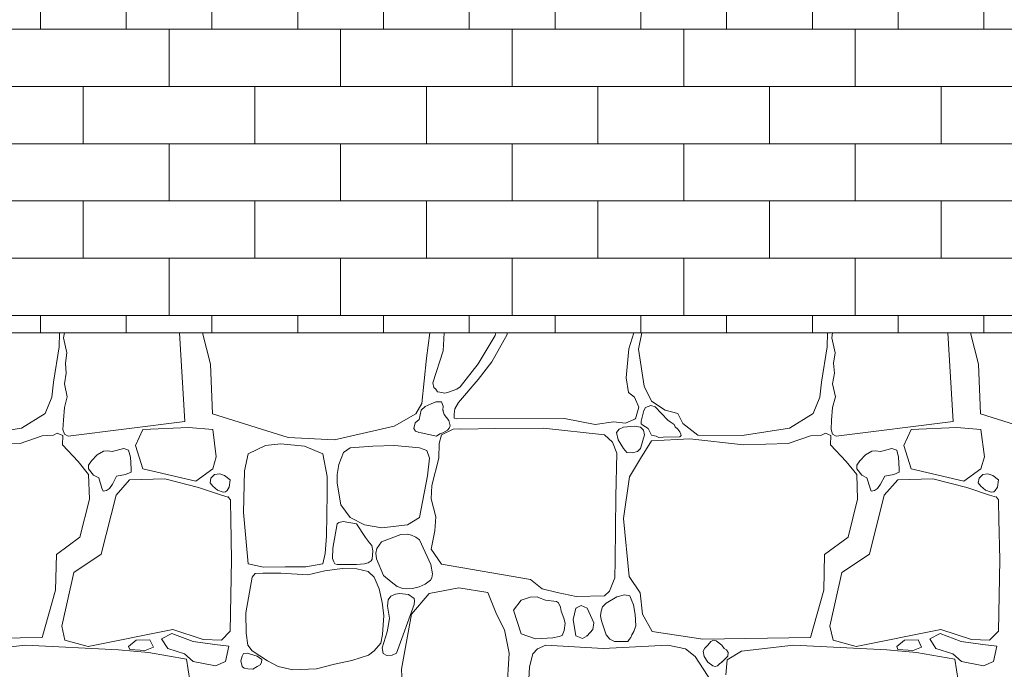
# Model space of a CAD drawing. Header units: millimetres. Extents: x 16408 to 141596, y -21057 to 26364.
# Tile 103 of 115: x 60994 to 62148, y -3124 to -2363. Entities that reach past the tile are written whole.
import ezdxf

# ---------------------------------------------------------------- set-up
doc = ezdxf.new("R2010")
doc.units = ezdxf.units.MM
doc.header["$MEASUREMENT"] = 0
doc.linetypes.add('Wipeout_Contour', pattern=[1000, 0, -1000])
doc.layers.add('0_Nr_pióra__101', color=7, linetype='Continuous', lineweight=5, true_color=0xb2b2b2)
doc.layers.add('_elementy3d_Nr_pióra__101', color=7, linetype='Continuous', lineweight=5, true_color=0xb2b2b2)
doc.layers.add('_elementy3d', color=7, linetype='Continuous')

# ---------------------------------------------------------------- blocks, each defined once
blk = doc.blocks.new('*X6')
at = {"layer": '_elementy3d_Nr_pióra__101', "color": 253, "linetype": 'Continuous', "lineweight": 5, "true_color": 0xb2b2b2}
for p, q in [((61040.3, -2746.5), (61040.7, -2730)), ((61046.5, -2730), (61045.6, -2735.7)), ((61187.8, -2833.7), (61181.5, -2730)), ((61217.7, -2766.7), (61208.3, -2730)), ((61474.9, -2730), (61470.9, -2759.6)), ((61491.4, -2730), (61490.2, -2751.2)), ((61531.3, -2766.1), (61551.4, -2733.1)), ((61565.3, -2732.1), (61547.2, -2763.8)), ((61551.4, -2733.1), (61552.1, -2730)), ((61565.4, -2730), (61565.3, -2732.1)), ((61707.7, -2748.7), (61713.8, -2730)), ((61723.2, -2730), (61719.1, -2749.2)), ((61940.3, -2746.5), (61940.7, -2730)), ((61946.5, -2730), (61945.6, -2735.7)), ((62087.8, -2833.7), (62081.5, -2730)), ((62117.7, -2766.7), (62108.3, -2730)), ((61045.6, -2735.7), (61049.6, -2753.2)), ((61945.6, -2735.7), (61949.6, -2753.2)), ((61033.8, -2787.9), (61040.3, -2746.5)), ((61049.6, -2753.2), (61047.7, -2765.4)), ((61490.2, -2751.2), (61478.2, -2788.6)), ((61704.7, -2782.7), (61707.7, -2748.7)), ((61719.1, -2749.2), (61726, -2792.6)), ((61933.8, -2787.9), (61940.3, -2746.5)), ((61949.6, -2753.2), (61947.7, -2765.4)), ((61047.7, -2765.4), (61048.8, -2777.2)), ((61220, -2824.8), (61217.7, -2766.7)), ((61470.9, -2759.6), (61465.2, -2812.6)), ((61510.3, -2793.1), (61531.3, -2766.1)), ((61547.2, -2763.8), (61531.3, -2784.7)), ((61947.7, -2765.4), (61948.8, -2777.2)), ((62120, -2824.8), (62117.7, -2766.7)), ((61048.8, -2777.2), (61046.6, -2789.7)), ((61948.8, -2777.2), (61946.6, -2789.7)), ((61031.8, -2805.2), (61033.8, -2787.9)), ((61046.6, -2789.7), (61050, -2804.9)), ((61478.2, -2788.6), (61479.5, -2793.9)), ((61531.3, -2784.7), (61508.3, -2811.4)), ((61707.4, -2800), (61704.7, -2782.7)), ((61931.8, -2805.2), (61933.8, -2787.9)), ((61946.6, -2789.7), (61950, -2804.9)), ((61479.5, -2793.9), (61481.6, -2796)), ((61481.6, -2796), (61483.8, -2799)), ((61483.8, -2799), (61486.6, -2799.6)), ((61486.6, -2799.6), (61492.2, -2800.6)), ((61492.2, -2800.6), (61496.7, -2799.3)), ((61496.7, -2799.3), (61506.4, -2795.9)), ((61506.4, -2795.9), (61510.3, -2793.1)), ((61714.4, -2805.5), (61707.4, -2800)), ((61726, -2792.6), (61734.4, -2809.9)), ((61023.9, -2824.5), (61031.8, -2805.2)), ((61050, -2804.9), (61046.5, -2817.3)), ((61465.2, -2812.6), (61458.5, -2825)), ((61476.4, -2813), (61469.3, -2816.2)), ((61481.7, -2810.8), (61476.4, -2813)), ((61488.2, -2810.9), (61481.7, -2810.8)), ((61490.3, -2815.8), (61488.2, -2810.9)), ((61508.3, -2811.4), (61503.9, -2818.9)), ((61719.6, -2816.9), (61714.4, -2805.5)), ((61734.4, -2809.9), (61750.5, -2820.6)), ((61923.9, -2824.5), (61931.8, -2805.2)), ((61950, -2804.9), (61946.5, -2817.3)), ((60996.2, -2841.6), (61023.9, -2824.5)), ((61046.5, -2817.3), (61045.5, -2832.4)), ((61308.9, -2852.7), (61220, -2824.8)), ((61458.5, -2825), (61433, -2839.1)), ((61464.7, -2820.6), (61462.2, -2831.4)), ((61469.3, -2816.2), (61464.7, -2820.6)), ((61490, -2820.6), (61490.3, -2815.8)), ((61491.7, -2825.5), (61490, -2820.6)), ((61496.9, -2832.5), (61491.7, -2825.5)), ((61503.3, -2825.2), (61503.2, -2830.1)), ((61503.9, -2818.9), (61503.3, -2825.2)), ((61715.6, -2830.5), (61719.6, -2816.9)), ((61725.4, -2821.1), (61722.2, -2833.4)), ((61727.6, -2817.4), (61725.4, -2821.1)), ((61733.6, -2815.2), (61727.6, -2817.4)), ((61738.9, -2816.8), (61733.6, -2815.2)), ((61753.4, -2832.1), (61738.9, -2816.8)), ((61750.5, -2820.6), (61765.4, -2824.5)), ((61765.4, -2824.5), (61771.1, -2836.2)), ((61896.2, -2841.6), (61923.9, -2824.5)), ((61946.5, -2817.3), (61945.5, -2832.4)), ((62208.9, -2852.7), (62120, -2824.8)), ((61045.5, -2832.4), (61044.9, -2843)), ((61050.9, -2850.8), (61187.8, -2833.7)), ((61457.5, -2835.2), (61456.1, -2841.9)), ((61462.2, -2831.4), (61457.5, -2835.2)), ((61498.4, -2838.7), (61496.9, -2832.5)), ((61503.2, -2830.1), (61505.8, -2830.5)), ((61505.8, -2830.5), (61632.6, -2830.2)), ((61632.6, -2830.2), (61668.6, -2837.2)), ((61668.6, -2837.2), (61689.9, -2834.2)), ((61689.9, -2834.2), (61704, -2835.7)), ((61704, -2835.7), (61715.6, -2830.5)), ((61722.2, -2833.4), (61722.4, -2836.5)), ((61722.4, -2836.5), (61724.3, -2838.2)), ((61756.5, -2834.4), (61753.4, -2832.1)), ((61760.8, -2837.2), (61756.5, -2834.4)), ((61762.3, -2839.9), (61760.8, -2837.2)), ((61771.1, -2836.2), (61788.7, -2849.8)), ((61945.5, -2832.4), (61944.9, -2843)), ((61950.9, -2850.8), (62087.8, -2833.7)), ((60940.7, -2850.3), (60996.2, -2841.6)), ((61038.2, -2847.4), (61033.8, -2849.7)), ((61044.6, -2850.1), (61038.2, -2847.4)), ((61044.9, -2843), (61046.6, -2848.6)), ((61046.6, -2848.6), (61050.9, -2850.8)), ((61138.6, -2843), (61130, -2862)), ((61192, -2841), (61138.6, -2843)), ((61220.3, -2843), (61192, -2841)), ((61224.4, -2875.2), (61220.3, -2843)), ((61433, -2839.1), (61363.2, -2855.4)), ((61456.1, -2841.9), (61458, -2845)), ((61458, -2845), (61459.3, -2845.5)), ((61459.3, -2845.5), (61462, -2846.8)), ((61462, -2846.8), (61464.7, -2847.1)), ((61464.7, -2847.1), (61482.5, -2851)), ((61482.5, -2851), (61486.4, -2848.1)), ((61486.4, -2848.1), (61490, -2847.1)), ((61502.1, -2842.7), (61488.5, -2849.5)), ((61490, -2847.1), (61495.5, -2844.1)), ((61495.5, -2844.1), (61497.3, -2841.5)), ((61497.3, -2841.5), (61498.4, -2838.7)), ((61509, -2842.3), (61502.1, -2842.7)), ((61512.3, -2842.9), (61509, -2842.3)), ((61550.7, -2841.9), (61512.3, -2842.9)), ((61607.9, -2841.6), (61550.7, -2841.9)), ((61679.2, -2849.5), (61607.9, -2841.6)), ((61696.4, -2842.7), (61693.6, -2846.7)), ((61693.6, -2846.7), (61695.4, -2855.1)), ((61701.5, -2840.6), (61696.4, -2842.7)), ((61714.1, -2839.3), (61701.5, -2840.6)), ((61721.6, -2840.6), (61714.1, -2839.3)), ((61725.2, -2844), (61721.6, -2840.6)), ((61721.6, -2865.4), (61726.1, -2849.4)), ((61724.3, -2838.2), (61730.4, -2841.9)), ((61726.1, -2849.4), (61725.2, -2844)), ((61730.4, -2841.9), (61734.3, -2849.9)), ((61765.4, -2842.6), (61762.3, -2839.9)), ((61767.7, -2845.8), (61765.4, -2842.6)), ((61768.9, -2848.5), (61767.7, -2845.8)), ((61769, -2850.4), (61768.9, -2848.5)), ((61840.7, -2850.3), (61896.2, -2841.6)), ((61938.2, -2847.4), (61933.8, -2849.7)), ((61944.6, -2850.1), (61938.2, -2847.4)), ((61944.9, -2843), (61946.6, -2848.6)), ((61946.6, -2848.6), (61950.9, -2850.8)), ((62038.6, -2843), (62030, -2862)), ((62092, -2841), (62038.6, -2843)), ((62120.3, -2843), (62092, -2841)), ((62124.4, -2875.2), (62120.3, -2843)), ((60994.7, -2859.5), (60942.4, -2861.2)), ((61020.7, -2850.5), (60994.7, -2859.5)), ((61033.8, -2849.7), (61020.7, -2850.5)), ((61044.2, -2861.2), (61044.6, -2850.1)), ((61300.2, -2859.9), (61282, -2862)), ((61328, -2862.7), (61300.2, -2859.9)), ((61363.2, -2855.4), (61308.9, -2852.7)), ((61485.6, -2859.5), (61485.3, -2876.6)), ((61488.5, -2849.5), (61485.6, -2859.5)), ((61688.8, -2858), (61679.2, -2849.5)), ((61693.8, -2871), (61688.8, -2858)), ((61695.4, -2855.1), (61701.5, -2865.4)), ((61734.4, -2856.5), (61721.6, -2877.1)), ((61734.3, -2849.9), (61739.9, -2851.1)), ((61779.5, -2854), (61734.4, -2856.5)), ((61739.9, -2851.1), (61743.2, -2852.4)), ((61743.2, -2852.4), (61748.1, -2852.1)), ((61748.1, -2852.1), (61767.5, -2851.6)), ((61767.5, -2851.6), (61769, -2850.4)), ((61842.4, -2861.2), (61779.5, -2854)), ((61788.7, -2849.8), (61840.7, -2850.3)), ((61894.7, -2859.5), (61842.4, -2861.2)), ((61920.7, -2850.5), (61894.7, -2859.5)), ((61933.8, -2849.7), (61920.7, -2850.5)), ((61944.2, -2861.2), (61944.6, -2850.1)), ((61062.6, -2880.8), (61044.2, -2861.2)), ((61092.4, -2868.4), (61085.1, -2873)), ((61097, -2868.3), (61092.4, -2868.4)), ((61102.7, -2868.9), (61097, -2868.3)), ((61116.1, -2865.4), (61102.7, -2868.9)), ((61121.7, -2867.3), (61116.1, -2865.4)), ((61123.9, -2875.6), (61121.7, -2867.3)), ((61130, -2862), (61138.6, -2889.1)), ((61261.7, -2871.6), (61257.4, -2891.7)), ((61282, -2862), (61261.7, -2871.6)), ((61349.4, -2871.6), (61328, -2862.7)), ((61354.6, -2898.3), (61349.4, -2871.6)), ((61373.7, -2870.3), (61368.2, -2884)), ((61381.2, -2864.5), (61373.7, -2870.3)), ((61408.1, -2862.7), (61381.2, -2864.5)), ((61433.4, -2861.8), (61408.1, -2862.7)), ((61462.6, -2864.5), (61433.4, -2861.8)), ((61471.3, -2867.7), (61462.6, -2864.5)), ((61474.5, -2876.9), (61471.3, -2867.7)), ((61692.5, -2921.5), (61693.8, -2871)), ((61701.5, -2865.4), (61705.5, -2870)), ((61705.5, -2870), (61712, -2870.7)), ((61712, -2870.7), (61718.1, -2868.8)), ((61718.1, -2868.8), (61721.6, -2865.4)), ((61962.6, -2880.8), (61944.2, -2861.2)), ((61992.4, -2868.4), (61985.1, -2873)), ((61997, -2868.3), (61992.4, -2868.4)), ((62002.7, -2868.9), (61997, -2868.3)), ((62016.1, -2865.4), (62002.7, -2868.9)), ((62021.7, -2867.3), (62016.1, -2865.4)), ((62023.9, -2875.6), (62021.7, -2867.3)), ((62030, -2862), (62038.6, -2889.1)), ((61074.9, -2895.9), (61062.6, -2880.8)), ((61078.4, -2879.7), (61074.9, -2884.9)), ((61085.1, -2873), (61078.4, -2879.7)), ((61124.8, -2889.2), (61123.9, -2875.6)), ((61220.3, -2889.1), (61224.4, -2875.2)), ((61368.2, -2884), (61366.1, -2896)), ((61472.1, -2897.5), (61474.5, -2876.9)), ((61485.3, -2876.6), (61477.2, -2908.7)), ((61721.6, -2877.1), (61708.7, -2898.8)), ((61974.9, -2895.9), (61962.6, -2880.8)), ((61978.4, -2879.7), (61974.9, -2884.9)), ((61985.1, -2873), (61978.4, -2879.7)), ((62024.8, -2889.2), (62023.9, -2875.6)), ((62120.3, -2889.1), (62124.4, -2875.2)), ((61074.9, -2884.9), (61074.9, -2889.1)), ((61074.9, -2889.1), (61080.8, -2896.7)), ((61118.3, -2895.9), (61124.6, -2893.3)), ((61124.6, -2893.3), (61124.8, -2889.2)), ((61138.6, -2889.1), (61200.5, -2903.8)), ((61200.5, -2903.8), (61220.3, -2889.1)), ((61222.6, -2896), (61228.6, -2895.2)), ((61228.6, -2895.2), (61234.2, -2897.2)), ((61257.4, -2891.7), (61256.4, -2940.2)), ((61974.9, -2884.9), (61974.9, -2889.1)), ((61974.9, -2889.1), (61980.8, -2896.7)), ((62018.3, -2895.9), (62024.6, -2893.3)), ((62024.6, -2893.3), (62024.8, -2889.2)), ((62038.6, -2889.1), (62100.5, -2903.8)), ((62100.5, -2903.8), (62120.3, -2889.1)), ((62122.6, -2896), (62128.6, -2895.2)), ((62128.6, -2895.2), (62134.2, -2897.2)), ((61075.9, -2924.8), (61074.9, -2895.9)), ((61080.8, -2896.7), (61086.8, -2899.7)), ((61086.8, -2899.7), (61090.5, -2912)), ((61099.3, -2912.1), (61102.8, -2907.1)), ((61102.8, -2907.1), (61107.7, -2897.7)), ((61123, -2902.3), (61107.1, -2920.1)), ((61107.7, -2897.7), (61118.3, -2895.9)), ((61164.1, -2900.8), (61123, -2902.3)), ((61203.7, -2911), (61164.1, -2900.8)), ((61217.2, -2905.8), (61218.2, -2900)), ((61220.3, -2909.6), (61217.2, -2905.8)), ((61218.2, -2900), (61222.6, -2896)), ((61234.2, -2897.2), (61240.8, -2902.3)), ((61240.8, -2902.3), (61239.7, -2910.8)), ((61354.4, -2918.1), (61354.6, -2898.3)), ((61366.1, -2896), (61366.3, -2906.2)), ((61366.3, -2906.2), (61370.4, -2931.3)), ((61462.6, -2946.4), (61472.1, -2897.5)), ((61708.7, -2898.8), (61701.5, -2947.6)), ((61975.9, -2924.8), (61974.9, -2895.9)), ((61980.8, -2896.7), (61986.8, -2899.7)), ((61986.8, -2899.7), (61990.5, -2912)), ((61999.3, -2912.1), (62002.8, -2907.1)), ((62002.8, -2907.1), (62007.7, -2897.7)), ((62023, -2902.3), (62007.1, -2920.1)), ((62007.7, -2897.7), (62018.3, -2895.9)), ((62064.1, -2900.8), (62023, -2902.3)), ((62103.7, -2911), (62064.1, -2900.8)), ((62117.2, -2905.8), (62118.2, -2900)), ((62120.3, -2909.6), (62117.2, -2905.8)), ((62118.2, -2900), (62122.6, -2896)), ((62134.2, -2897.2), (62140.8, -2902.3)), ((62140.8, -2902.3), (62139.7, -2910.8)), ((61090.5, -2912), (61091.9, -2915.3)), ((61091.9, -2915.3), (61095.8, -2914.8)), ((61095.8, -2914.8), (61099.3, -2912.1)), ((61230.5, -2920.1), (61203.7, -2911)), ((61225.8, -2914.2), (61220.3, -2909.6)), ((61232.5, -2916.6), (61225.8, -2914.2)), ((61235.5, -2916.3), (61232.5, -2916.6)), ((61237.1, -2914.6), (61235.5, -2916.3)), ((61239.7, -2910.8), (61237.1, -2914.6)), ((61353.7, -2968.3), (61354.4, -2918.1)), ((61477.2, -2908.7), (61476.1, -2924.4)), ((61990.5, -2912), (61991.9, -2915.3)), ((61991.9, -2915.3), (61995.8, -2914.8)), ((61995.8, -2914.8), (61999.3, -2912.1)), ((62130.5, -2920.1), (62103.7, -2911)), ((62125.8, -2914.2), (62120.3, -2909.6)), ((62132.5, -2916.6), (62125.8, -2914.2)), ((62135.5, -2916.3), (62132.5, -2916.6)), ((62137.1, -2914.6), (62135.5, -2916.3)), ((62139.7, -2910.8), (62137.1, -2914.6)), ((61064.8, -2969.2), (61075.9, -2924.8)), ((61107.1, -2920.1), (61089.8, -2989)), ((61238.5, -2922.4), (61230.5, -2920.1)), ((61241.1, -2925.4), (61238.5, -2922.4)), ((61241.1, -2927.8), (61241.1, -2925.4)), ((61241.4, -2948.1), (61241.1, -2927.8)), ((61476.1, -2924.4), (61481.6, -2945.4)), ((61691.8, -2996.8), (61692.5, -2921.5)), ((61964.8, -2969.2), (61975.9, -2924.8)), ((62007.1, -2920.1), (61989.8, -2989)), ((62138.5, -2922.4), (62130.5, -2920.1)), ((62141.1, -2925.4), (62138.5, -2922.4)), ((62141.1, -2927.8), (62141.1, -2925.4)), ((62141.4, -2948.1), (62141.1, -2927.8)), ((61256.4, -2940.2), (61261.7, -3000.4)), ((61370.4, -2931.3), (61381.2, -2946.4)), ((61242.4, -2995.9), (61241.4, -2948.1)), ((61368.2, -2952.3), (61366.3, -2953.6)), ((61373.3, -2950.9), (61368.2, -2952.3)), ((61388.9, -2953.6), (61373.3, -2950.9)), ((61381.2, -2946.4), (61398, -2955)), ((61448.6, -2954.7), (61462.6, -2946.4)), ((61481.6, -2945.4), (61480.7, -2961.8)), ((61701.5, -2947.6), (61708.4, -3015.2)), ((62142.4, -2995.9), (62141.4, -2948.1)), ((61366.3, -2953.6), (61361, -2982)), ((61399.5, -2969.6), (61388.9, -2953.6)), ((61398, -2955), (61418.5, -2958.3)), ((61418.5, -2958.3), (61448.6, -2954.7)), ((61480.7, -2961.8), (61476.4, -2983.3)), ((61037.3, -2989.5), (61064.8, -2969.2)), ((61352.2, -2988.4), (61353.7, -2968.3)), ((61404.1, -2976.1), (61399.5, -2969.6)), ((61406.9, -2979.2), (61404.1, -2976.1)), ((61417.9, -2974.6), (61412.6, -2982.7)), ((61440.9, -2966.2), (61417.9, -2974.6)), ((61448.5, -2965.9), (61440.9, -2966.2)), ((61453.3, -2967), (61448.5, -2965.9)), ((61458.4, -2969.2), (61453.3, -2967)), ((61462.5, -2972.6), (61458.4, -2969.2)), ((61476, -3001.2), (61462.5, -2972.6)), ((61937.3, -2989.5), (61964.8, -2969.2)), ((61361, -2982), (61360.8, -2994.1)), ((61407.8, -2985.2), (61406.9, -2979.2)), ((61407, -2995), (61407.8, -2985.2)), ((61412.6, -2982.7), (61411.4, -2988.1)), ((61476.4, -2983.3), (61488.5, -3001.1)), ((61036.3, -3031.3), (61037.3, -2989.5)), ((61089.8, -2989), (61057.6, -3010.5)), ((61240.9, -3079.4), (61242.4, -2995.9)), ((61349.4, -3000.4), (61352.2, -2988.4)), ((61360.8, -2994.1), (61362.3, -2998.3)), ((61362.3, -2998.3), (61363.3, -3000.7)), ((61398.2, -3000.5), (61402.6, -2999.4)), ((61402.6, -2999.4), (61405.8, -2997)), ((61405.8, -2997), (61407, -2995)), ((61411.4, -2988.1), (61412.3, -2994.8)), ((61412.3, -2994.8), (61420.6, -3014)), ((61691.3, -3016.9), (61691.8, -2996.8)), ((61936.3, -3031.3), (61937.3, -2989.5)), ((61989.8, -2989), (61957.6, -3010.5)), ((62140.9, -3079.4), (62142.4, -2995.9)), ((61057.6, -3010.5), (61043.5, -3073.7)), ((61261.7, -3000.4), (61279.9, -3004.5)), ((61279.9, -3004.5), (61305.4, -3004.2)), ((61305.4, -3004.2), (61329.5, -3004.1)), ((61329.5, -3004.1), (61349.4, -3000.4)), ((61351.8, -3008.9), (61331.8, -3013.3)), ((61372.2, -3006.1), (61351.8, -3008.9)), ((61363.3, -3000.7), (61366.3, -3001.2)), ((61366.3, -3001.2), (61388.9, -3001.2)), ((61389.2, -3006.4), (61372.2, -3006.1)), ((61388.9, -3001.2), (61398.2, -3000.5)), ((61402.4, -3009.3), (61389.2, -3006.4)), ((61409.6, -3016.1), (61402.4, -3009.3)), ((61477.7, -3012.1), (61476, -3001.2)), ((61488.5, -3001.1), (61592.5, -3018.8)), ((61957.6, -3010.5), (61943.5, -3073.7)), ((61266.4, -3016.1), (61259.1, -3058)), ((61270.2, -3011.9), (61266.4, -3016.1)), ((61279.2, -3011.6), (61270.2, -3011.9)), ((61300, -3011.3), (61279.2, -3011.6)), ((61331.8, -3013.3), (61300, -3011.3)), ((61415.4, -3029.8), (61409.6, -3016.1)), ((61420.6, -3014), (61429.5, -3021.6)), ((61429.5, -3021.6), (61436.4, -3027)), ((61469.4, -3024.4), (61475.4, -3019.5)), ((61475.4, -3019.5), (61477.1, -3016.8)), ((61477.1, -3016.8), (61477.7, -3012.1)), ((61592.5, -3018.8), (61606.3, -3029.7)), ((61685.3, -3032.7), (61691.3, -3016.9)), ((61708.4, -3015.2), (61721.3, -3034.3)), ((61020.7, -3086.8), (61036.3, -3031.3)), ((61418.8, -3045.8), (61415.4, -3029.8)), ((61436.4, -3027), (61443.2, -3029.5)), ((61443.2, -3029.5), (61447.4, -3029.9)), ((61447.4, -3029.9), (61454.6, -3029.3)), ((61454.6, -3029.3), (61462.2, -3027.5)), ((61462.2, -3027.5), (61469.4, -3024.4)), ((61508.6, -3028.6), (61473.9, -3035.1)), ((61542.7, -3034.1), (61508.6, -3028.6)), ((61606.3, -3029.7), (61624.1, -3033.9)), ((61624.1, -3033.9), (61646.1, -3038.9)), ((61679.2, -3037.8), (61685.3, -3032.7)), ((61920.7, -3086.8), (61936.3, -3031.3)), ((61425.9, -3042.5), (61425.2, -3050.2)), ((61429, -3038.2), (61425.9, -3042.5)), ((61434.3, -3036), (61429, -3038.2)), ((61439, -3035.4), (61434.3, -3036)), ((61449.6, -3036.6), (61439, -3035.4)), ((61456.4, -3041), (61449.6, -3036.6)), ((61473.9, -3035.1), (61453.3, -3059.3)), ((61456.3, -3048.1), (61456.7, -3043.9)), ((61456.7, -3043.9), (61456.4, -3041)), ((61552.9, -3059.3), (61542.7, -3034.1)), ((61581.9, -3043.2), (61572.7, -3054.9)), ((61592.4, -3039.6), (61581.9, -3043.2)), ((61600.4, -3039), (61592.4, -3039.6)), ((61602.2, -3039.8), (61600.4, -3039)), ((61610.1, -3043.2), (61602.2, -3039.8)), ((61623, -3044.7), (61610.1, -3043.2)), ((61625.5, -3046), (61623, -3044.7)), ((61646.1, -3038.9), (61679.2, -3037.8)), ((61693.9, -3039), (61681.2, -3046.5)), ((61702.7, -3037), (61693.9, -3039)), ((61708.9, -3037.9), (61702.7, -3037)), ((61711.4, -3044), (61708.9, -3037.9)), ((61713.2, -3048.6), (61711.4, -3044)), ((61721.3, -3034.3), (61723.8, -3059.3)), ((61420.7, -3061), (61418.8, -3045.8)), ((61425.2, -3050.2), (61427.5, -3064.2)), ((61435.5, -3105.1), (61456.3, -3048.1)), ((61572.7, -3054.9), (61581.9, -3082.6)), ((61627.8, -3051.4), (61625.5, -3046)), ((61628.7, -3056.1), (61627.8, -3051.4)), ((61631.8, -3064.2), (61628.7, -3056.1)), ((61645.8, -3052.6), (61642.6, -3065.8)), ((61651.9, -3049.4), (61645.8, -3052.6)), ((61658.9, -3052.6), (61651.9, -3049.4)), ((61666.8, -3069.5), (61658.9, -3052.6)), ((61675.6, -3056.1), (61674.8, -3061.3)), ((61677.1, -3050.7), (61675.6, -3056.1)), ((61681.2, -3046.5), (61677.1, -3050.7)), ((61715.3, -3059.9), (61713.2, -3048.6)), ((61259.1, -3058), (61259.5, -3081.8)), ((61419.1, -3083.1), (61420.7, -3061)), ((61427.5, -3064.2), (61426.4, -3071.6)), ((61453.3, -3059.3), (61441.7, -3123.7)), ((61562.1, -3077.9), (61552.9, -3059.3)), ((61633.4, -3070.2), (61631.8, -3064.2)), ((61642.6, -3065.8), (61645.8, -3084.8)), ((61674.8, -3061.3), (61675.7, -3067.3)), ((61675.7, -3067.3), (61681.2, -3083.6)), ((61715.9, -3073.2), (61715.3, -3059.9)), ((61723.8, -3059.3), (61735.4, -3079.6)), ((61043.5, -3073.7), (61047.2, -3089.8)), ((61074.4, -3097.2), (61173.5, -3077.4)), ((61173.5, -3077.4), (61209.2, -3089.3)), ((61230.5, -3089.8), (61240.9, -3079.4)), ((61426.4, -3071.6), (61424.8, -3080.2)), ((61567.8, -3105.1), (61562.1, -3077.9)), ((61630.7, -3082.6), (61632.1, -3078.6)), ((61632.1, -3078.6), (61633.4, -3070.2)), ((61658.9, -3084.8), (61665.6, -3077.4)), ((61665.6, -3077.4), (61666.8, -3069.5)), ((61711.4, -3083.6), (61713.6, -3079.8)), ((61713.6, -3079.8), (61715.9, -3073.2)), ((61735.4, -3079.6), (61794.6, -3088.8)), ((61943.5, -3073.7), (61947.2, -3089.8)), ((61974.4, -3097.2), (62073.5, -3077.4)), ((62073.5, -3077.4), (62109.2, -3089.3)), ((62130.5, -3089.8), (62140.9, -3079.4)), ((60894.6, -3088.8), (61020.7, -3086.8)), ((61047.2, -3089.8), (61074.4, -3097.2)), ((61121.7, -3097.5), (61130.8, -3090.1)), ((61130.8, -3090.1), (61146.7, -3089.5)), ((61146.7, -3089.5), (61150.8, -3098.3)), ((61172.6, -3082.1), (61160.5, -3088.3)), ((61160.5, -3088.3), (61167.6, -3099.5)), ((61197.3, -3091.6), (61172.6, -3082.1)), ((61222.7, -3095.1), (61197.3, -3091.6)), ((61209.2, -3089.3), (61230.5, -3089.8)), ((61259.5, -3081.8), (61261.5, -3095.7)), ((61417.5, -3093.6), (61419.1, -3083.1)), ((61424.8, -3080.2), (61418.7, -3099)), ((61581.9, -3082.6), (61598.7, -3088.3)), ((61598.7, -3088.3), (61619, -3087.1)), ((61619, -3087.1), (61626.2, -3085.8)), ((61626.2, -3085.8), (61629.6, -3084.5)), ((61629.6, -3084.5), (61630.7, -3082.6)), ((61645.8, -3084.8), (61653.6, -3088.1)), ((61653.6, -3088.1), (61658.9, -3084.8)), ((61681.2, -3083.6), (61685.8, -3088.6)), ((61685.8, -3088.6), (61691.1, -3091.4)), ((61691.1, -3091.4), (61698.5, -3091.5)), ((61698.5, -3091.5), (61706.7, -3091.3)), ((61706.7, -3091.3), (61708.4, -3089.3)), ((61708.4, -3089.3), (61710.2, -3086.9)), ((61710.2, -3086.9), (61711.4, -3083.6)), ((61794.6, -3088.8), (61920.7, -3086.8)), ((61803.9, -3091.5), (61800.6, -3095.7)), ((61807.1, -3090.1), (61803.9, -3091.5)), ((61810.2, -3090.8), (61807.1, -3090.1)), ((61816.7, -3095.7), (61810.2, -3090.8)), ((61947.2, -3089.8), (61974.4, -3097.2)), ((62021.7, -3097.5), (62030.8, -3090.1)), ((62030.8, -3090.1), (62046.7, -3089.5)), ((62046.7, -3089.5), (62050.8, -3098.3)), ((62072.6, -3082.1), (62060.5, -3088.3)), ((62060.5, -3088.3), (62067.6, -3099.5)), ((62097.3, -3091.6), (62072.6, -3082.1)), ((62122.7, -3095.1), (62097.3, -3091.6)), ((62109.2, -3089.3), (62130.5, -3089.8)), ((61000.9, -3095.7), (60939.7, -3102.9)), ((61110.1, -3101.2), (61000.9, -3095.7)), ((61145, -3104.4), (61110.1, -3101.2)), ((61123.2, -3100.7), (61121.7, -3097.5)), ((61141.1, -3102.2), (61123.2, -3100.7)), ((61150.8, -3098.3), (61141.1, -3102.2)), ((61167.6, -3099.5), (61187.3, -3106)), ((61239.1, -3096.9), (61222.7, -3095.1)), ((61235.3, -3114.8), (61239.1, -3096.9)), ((61261.5, -3095.7), (61266.4, -3102.6)), ((61266.4, -3102.6), (61284.7, -3114.2)), ((61403, -3107.3), (61409.6, -3102.6)), ((61409.6, -3102.6), (61417.5, -3093.6)), ((61418.7, -3099), (61420.1, -3105.4)), ((61600.7, -3100.2), (61595.5, -3106.1)), ((61610.6, -3095.7), (61600.7, -3100.2)), ((61678, -3099.5), (61610.6, -3095.7)), ((61753.4, -3095.7), (61678, -3099.5)), ((61774.1, -3100.2), (61753.4, -3095.7)), ((61785.5, -3109.1), (61774.1, -3100.2)), ((61797, -3099.4), (61794.9, -3102.7)), ((61794.9, -3102.7), (61796, -3108.9)), ((61800.6, -3095.7), (61797, -3099.4)), ((61819.4, -3099.7), (61816.7, -3095.7)), ((61822.4, -3101.2), (61819.4, -3099.7)), ((61824.3, -3104.4), (61822.4, -3101.2)), ((61839.7, -3102.9), (61823.1, -3112.8)), ((61900.9, -3095.7), (61839.7, -3102.9)), ((62010.1, -3101.2), (61900.9, -3095.7)), ((62045, -3104.4), (62010.1, -3101.2)), ((62023.2, -3100.7), (62021.7, -3097.5)), ((62041.1, -3102.2), (62023.2, -3100.7)), ((62050.8, -3098.3), (62041.1, -3102.2)), ((62067.6, -3099.5), (62087.3, -3106)), ((62139.1, -3096.9), (62122.7, -3095.1)), ((62135.3, -3114.8), (62139.1, -3096.9)), ((61189.8, -3112.3), (61145, -3104.4)), ((61187.3, -3106), (61197.6, -3114.8)), ((61198.8, -3170.5), (61189.8, -3112.3)), ((61254.9, -3108.7), (61253.2, -3114.3)), ((61253.2, -3114.3), (61254.9, -3120.9)), ((61256.6, -3105.7), (61254.9, -3108.7)), ((61260.6, -3105), (61256.6, -3105.7)), ((61272.3, -3108.7), (61260.6, -3105)), ((61277.9, -3112.4), (61272.3, -3108.7)), ((61277.6, -3116), (61277.9, -3112.4)), ((61284.7, -3114.2), (61297, -3120.9)), ((61362.9, -3118.1), (61383.5, -3113.6)), ((61383.5, -3113.6), (61403, -3107.3)), ((61420.1, -3105.4), (61424.4, -3107.7)), ((61424.4, -3107.7), (61430.5, -3107.4)), ((61430.5, -3107.4), (61435.5, -3105.1)), ((61564, -3164.3), (61567.8, -3105.1)), ((61595.5, -3106.1), (61591.3, -3121)), ((61805, -3139.1), (61785.5, -3109.1)), ((61796, -3108.9), (61800.6, -3115.6)), ((61816.7, -3115.6), (61823.7, -3108.7)), ((61823.1, -3112.8), (61821.4, -3130.4)), ((61823.7, -3108.7), (61824.3, -3104.4)), ((62089.8, -3112.3), (62045, -3104.4)), ((62087.3, -3106), (62097.6, -3114.8)), ((62098.8, -3170.5), (62089.8, -3112.3)), ((61197.6, -3114.8), (61223.5, -3120.1)), ((61223.5, -3120.1), (61235.3, -3114.8)), ((61254.9, -3120.9), (61257.3, -3122.6)), ((61257.3, -3122.6), (61261.3, -3123.5)), ((61261.3, -3123.5), (61267.2, -3123.8)), ((61267.2, -3123.8), (61272.3, -3120.9)), ((61272.3, -3120.9), (61276, -3118.7)), ((61276, -3118.7), (61277.6, -3116)), ((61297, -3120.9), (61314.1, -3124.8)), ((61314.1, -3124.8), (61342, -3123.3)), ((61342, -3123.3), (61362.9, -3118.1)), ((61441.7, -3123.7), (61444.2, -3186.9)), ((61591.3, -3121), (61589.6, -3152.2)), ((61800.6, -3115.6), (61806.2, -3120)), ((61806.2, -3120), (61809, -3120.8)), ((61809, -3120.8), (61811.9, -3119.9)), ((61811.9, -3119.9), (61814, -3117.8)), ((61814, -3117.8), (61816.7, -3115.6)), ((62097.6, -3114.8), (62123.5, -3120.1)), ((62123.5, -3120.1), (62135.3, -3114.8))]:
    blk.add_line(p, q, dxfattribs=at)
for p in [(61490, -2820.6), (61715.6, -2830.5), (61238.5, -2922.4), (62138.5, -2922.4), (61645.8, -3052.6), (61658.9, -3084.8), (61816.7, -3115.6)]:
    blk.add_point(p, dxfattribs=at)
blk = doc.blocks.new('Wypełnienie_3_1', base_point=(0, 0))
at = {"color": 254, "linetype": 'Wipeout_Contour', "lineweight": 0, "ltscale": 312903.522761}
blk.add_wipeout([(63218.7, -5468.7), (64586.2, -5504.4), (64586.2, -2730), (59840.5, -2730), (59840.5, -5380)], dxfattribs=at).dxf.layer = '_elementy3d'
at = {"layer": '_elementy3d_Nr_pióra__101', "color": 253, "linetype": 'Continuous', "lineweight": 5, "true_color": 0xb2b2b2, "flags": 128}
blk.add_lwpolyline([(63218.7, -5468.7), (64586.2, -5504.4), (64586.2, -2730), (59840.5, -2730), (59840.5, -5380)], close=True, dxfattribs=at)
at = {"layer": '_elementy3d_Nr_pióra__101', "color": 253, "linetype": 'Continuous', "lineweight": 5, "true_color": 0xb2b2b2}
blk.add_blockref('*X6', (0, 0), dxfattribs=at)

msp = doc.modelspace()

# ---------------------------------------------------------------- block references
at = {"layer": '_elementy3d_Nr_pióra__101', "color": 253, "linetype": 'Continuous', "lineweight": 5, "true_color": 0xb2b2b2}
msp.add_blockref('Wypełnienie_3_1', (0, 0), dxfattribs=at)

# ---------------------------------------------------------------- next in the draw order: hatches: boundary and pattern name
at = {"layer": '0_Nr_pióra__101', "linetype": 'Continuous', "lineweight": 5, "true_color": 0xb2b2b2}
h = msp.add_hatch(dxfattribs=at)
h.set_pattern_fill('Cegła___wiązanie_pospoli_05', color=253, style=0, pattern_type=2)
h.set_pattern_definition([(0, (61571.04, -1369.584), (0, 67), []), (90, (61571.04, -1369.58), (-201, 0), [67, -67]), (90, (61671.54, -1302.58), (-201, 0), [67, -201, 67, -67]), (90, (61621.29, -1168.58), (-100.5, 0), [67, -335])])
h.paths.add_polyline_path([(58555.9, -880), (58625.9, -880), (58625.9, -2016.9), (59840.5, -2016.9), (59840.5, -2238.2), (59840.5, -2246.2), (59841.1, -1846.7), (60108, -1660.8), (61921.1, -397.8), (63356.1, -400), (63356.1, 700), (63386.1, 700), (63386.1, -400), (63401.1, -400), (63401.1, -424.8), (63369.2, -424.8), (63369.2, -595.2), (63401.1, -595.2), (63401.1, -615), (61921.1, -617.2), (60116.1, -1871.4), (60116.1, -1883.9), (60096.9, -1883.9), (60096.5, -2238.2), (59840.5, -2246.2), (59840.5, -2730), (63226.1, -2730), (64586.2, -2730), (64586.2, 2765.3), (58555.9, 2765.3)])
h.paths.add_polyline_path([(62007, 2415.3), (62146.2, 2149.6), (62146.2, -250.4), (63176.1, -250.4), (63176.2, 2149.6), (63328.4, 2408.1, 0.259295)], flags=0)

doc.saveas('drawing.dxf')
